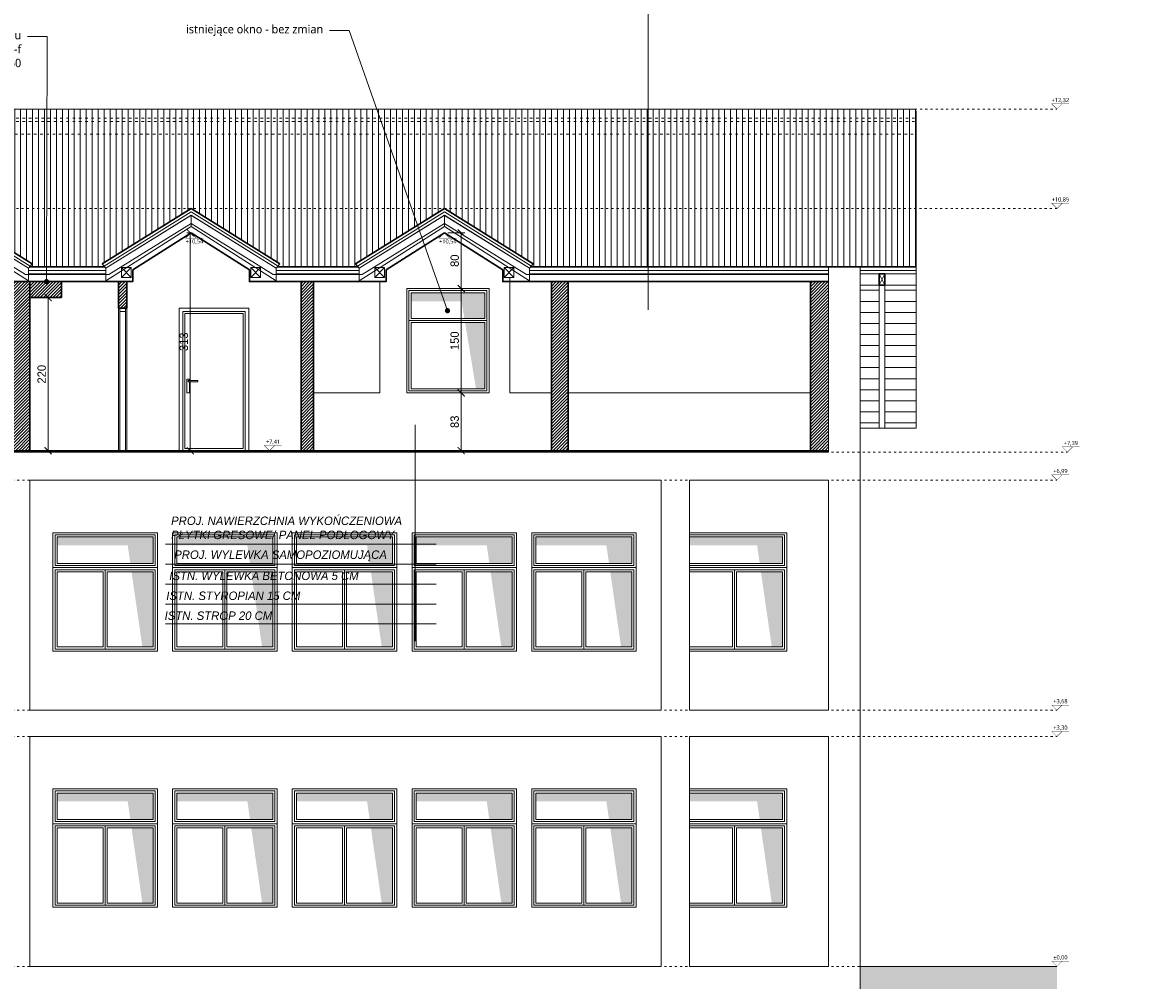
# Model space of a CAD drawing. Header units: millimetres. Extents: x 80301 to 146489, y -78581 to -28273.
# Tile 60 of 135: x 120002 to 121626, y -71313 to -69937. Entities that reach past the tile are written whole.
import ezdxf
from ezdxf import colors
from ezdxf.entities.mleader import LeaderData, LeaderLine
from ezdxf.enums import TextEntityAlignment as Align
from ezdxf.math import Vec2, Vec3

# ---------------------------------------------------------------- set-up
doc = ezdxf.new("R2010")
doc.units = ezdxf.units.MM
doc.linetypes.add('ACAD_ISO03W100', pattern=[30, 12, -18])
doc.layers.get('0').update_dxf_attribs({"lineweight": 0})
doc.layers.add('A-przekrycieram.ART', color=7, linetype='Continuous', lineweight=0, true_color=0xffffff)
doc.layers.add('wypełnienie 2', color=7, linetype='Continuous', lineweight=0, true_color=0x363636)
for name, color, linetype, lineweight in [('OPIS', 4, 'Continuous', 9), ('opis..KF', 250, 'Continuous', 15), ('opis.ART', 20, 'Continuous', 0), ('wymiar..KF', 12, 'Continuous', 5), ('wypełnienie istn..KF', 250, 'Continuous', 0), ('ściana pro..KF', 222, 'Continuous', 30), ('ściany ist..KF', 61, 'Continuous', 5)]:
    doc.layers.add(name, color=color, linetype=linetype, lineweight=lineweight)
doc.layers.add('szraf', color=7, linetype='Continuous', true_color=0xd9d9d9)
doc.styles.add('ARCH', font='segoeuil.ttf')
doc.styles.add('kamil', font='GOTHIC.TTF')
doc.linetypes.add('GRADZINOWANIE', pattern='A,0.00254,-2.54,[134,ltypeshp.shx,S=2.54,R=0,X=-2.54,Y=0],-5.08,[134,ltypeshp.shx,S=2.54,R=180,X=2.54,Y=0],-2.54', length=10.16254)
doc.dimstyles.new('100..KF', dxfattribs={"dimtxt": 12, "dimasz": 10, "dimexe": 5, "dimexo": 5, "dimgap": 3, "dimtad": 1, "dimdec": 1, "dimrnd": 0.5, "dimtxsty": 'kamil', "dimblk": 'ARCHTICK', "dimcen": 0, "dimclrd": 256, "dimclre": 256, "dimclrt": 256, "dimadec": 0, "dimazin": 0, "dimtfac": 1, "dimtdec": 1, "dimtofl": 0, "dimtmove": 0, "dimatfit": 3, "dimfxl": 10, "dimfxlon": 1, "dimlwd": 0, "dimlwe": 0, "dimarcsym": 0})

# ---------------------------------------------------------------- blocks, each defined once
blk = doc.blocks.new('*U1079')
at = {"layer": 'opis..KF', "linetype": 'ACAD_ISO03W100', "ltscale": 0.5}
blk.add_lwpolyline([(0, 0), (3753.1, 0)], dxfattribs=at)
at = {"layer": 'opis..KF', "const_width": 1}
blk.add_lwpolyline([(3788.1, 15), (3738.1, 15), (3753.1, 0), (3768.1, 15)], dxfattribs=at)
at = {"layer": 'opis..KF', "style": 'ARCH'}
for tag, p in [('±2', (10, 26)), ('±22', (3763.1, 26))]:
    blk.add_attdef(tag, text='', height=12, dxfattribs=at).set_placement(p, align=Align.MIDDLE_CENTER)
blk = doc.blocks.new('*U1183')
at = {"layer": 'opis..KF', "linetype": 'ACAD_ISO03W100', "ltscale": 0.5}
blk.add_lwpolyline([(0, 0), (3200.4, 0)], dxfattribs=at)
at = {"layer": 'opis..KF', "const_width": 1}
blk.add_lwpolyline([(3235.4, 15), (3185.4, 15), (3200.4, 0), (3215.4, 15)], dxfattribs=at)
at = {"layer": 'opis..KF', "style": 'ARCH'}
for tag, p in [('±2', (10, 26)), ('±22', (3210.4, 26))]:
    blk.add_attdef(tag, text='', height=12, dxfattribs=at).set_placement(p, align=Align.MIDDLE_CENTER)
blk = doc.blocks.new('*U1557')
at = {"layer": 'A-przekrycieram.ART'}
h = blk.add_hatch(color=256, dxfattribs=at)
h.dxf.hatch_style = 1
h.paths.add_polyline_path([(0, 2970), (6000, 2970), (6000, 0), (0, 0)])
h.paths.add_polyline_path([(200, 2870), (5900, 2870), (5900, 100), (200, 100)], flags=16)
blk = doc.blocks.new('_Dot')
at = {"color": 0, "linetype": 'ByBlock', "lineweight": -2}
blk.add_line((-0.5, 0), (-1, 0), dxfattribs=at)
at = {"color": 0, "linetype": 'ByBlock', "const_width": 0.5}
blk.add_lwpolyline([(-0.25, 0, 1), (0.25, 0, 1)], format="xyb", close=True, dxfattribs=at)
blk = doc.blocks.new('*U1230')
at = {"layer": 'opis..KF', "color": 1, "const_width": 1}
blk.add_lwpolyline([(35, 15), (-15, 15), (0, 0), (15, 15)], dxfattribs=at)
at = {"layer": 'opis..KF', "color": 1, "style": 'ARCH'}
blk.add_attdef('±0,00', text='', height=12, dxfattribs=at).set_placement((10, 26), align=Align.MIDDLE_CENTER)
blk = doc.blocks.new('_ArchTick')
at = {"color": 0, "linetype": 'ByBlock', "const_width": 0.15}
blk.add_lwpolyline([(-0.5, -0.5), (0.5, 0.5)], dxfattribs=at)
blk = doc.blocks.new('*D1551')
at = {"layer": 'Defpoints', "color": 0, "linetype": 'ByBlock', "transparency": 16777216}
for p in [(120036.1, -70331.8), (120038.4, -70331.8), (120036.1, -70551.8)]:
    blk.add_point(p, dxfattribs=at)
at = {"layer": 'wymiar..KF', "linetype": 'Continuous', "lineweight": 0, "transparency": 16777216}
for p, q in [((120038.4, -70331.8), (120043.4, -70331.8)), ((120038.4, -70551.8), (120038.4, -70331.8)), ((120038.4, -70551.8), (120043.4, -70551.8))]:
    blk.add_line(p, q, dxfattribs=at)
at = {"layer": 'wymiar..KF', "linetype": 'ByBlock', "lineweight": 0, "transparency": 16777216, "xscale": 10, "yscale": 10, "zscale": 10}
for p, rotation in [((120038.4, -70331.8), 90), ((120038.4, -70551.8), 270)]:
    blk.add_blockref('_ArchTick', p, dxfattribs=dict(at, rotation=rotation))
at = {"layer": 'wymiar..KF', "linetype": 'ByBlock', "transparency": 16777216, "insert": (120029.1, -70441.8), "char_height": 12, "attachment_point": 5, "rotation": 90, "style": 'kamil'}
blk.add_mtext('220', dxfattribs=at)
blk = doc.blocks.new('*D1553')
at = {"layer": 'Defpoints', "color": 0, "linetype": 'ByBlock', "transparency": 16777216}
for p in [(120624.3, -70468.7), (120631.9, -70468.7), (120624.3, -70551.8)]:
    blk.add_point(p, dxfattribs=at)
at = {"layer": 'wymiar..KF', "linetype": 'Continuous', "lineweight": 0, "transparency": 16777216}
for p, q in [((120629.3, -70468.7), (120636.9, -70468.7)), ((120631.9, -70551.8), (120631.9, -70468.7)), ((120629.3, -70551.8), (120636.9, -70551.8))]:
    blk.add_line(p, q, dxfattribs=at)
at = {"layer": 'wymiar..KF', "linetype": 'ByBlock', "lineweight": 0, "transparency": 16777216, "xscale": 10, "yscale": 10, "zscale": 10}
for p, rotation in [((120631.9, -70468.7), 90), ((120631.9, -70551.8), 270)]:
    blk.add_blockref('_ArchTick', p, dxfattribs=dict(at, rotation=rotation))
at = {"layer": 'wymiar..KF', "linetype": 'ByBlock', "transparency": 16777216, "insert": (120622.6, -70510.2), "char_height": 12, "attachment_point": 5, "rotation": 90, "style": 'kamil'}
blk.add_mtext('83', dxfattribs=at)
blk = doc.blocks.new('*D1554')
at = {"layer": 'Defpoints', "color": 0, "linetype": 'ByBlock', "transparency": 16777216}
for p in [(120631.9, -70318.7), (120671.9, -70318.7), (120624.3, -70468.7)]:
    blk.add_point(p, dxfattribs=at)
at = {"layer": 'wymiar..KF', "linetype": 'Continuous', "lineweight": 0, "transparency": 16777216}
for p, q in [((120651.9, -70318.7), (120626.9, -70318.7)), ((120631.9, -70468.7), (120631.9, -70318.7)), ((120629.3, -70468.7), (120636.9, -70468.7))]:
    blk.add_line(p, q, dxfattribs=at)
at = {"layer": 'wymiar..KF', "linetype": 'ByBlock', "lineweight": 0, "transparency": 16777216, "xscale": 10, "yscale": 10, "zscale": 10}
for p, rotation in [((120631.9, -70318.7), 90), ((120631.9, -70468.7), 270)]:
    blk.add_blockref('_ArchTick', p, dxfattribs=dict(at, rotation=rotation))
at = {"layer": 'wymiar..KF', "linetype": 'ByBlock', "transparency": 16777216, "insert": (120622.6, -70393.7), "char_height": 12, "attachment_point": 5, "rotation": 90, "style": 'kamil'}
blk.add_mtext('150', dxfattribs=at)
blk = doc.blocks.new('*D1555')
at = {"layer": 'Defpoints', "color": 0, "linetype": 'ByBlock', "transparency": 16777216}
for p in [(120607.8, -70238.7), (120631.9, -70238.7), (120671.9, -70318.7)]:
    blk.add_point(p, dxfattribs=at)
at = {"layer": 'wymiar..KF', "linetype": 'Continuous', "lineweight": 0, "transparency": 16777216}
for p, q in [((120612.8, -70238.7), (120636.9, -70238.7)), ((120631.9, -70318.7), (120631.9, -70238.7)), ((120651.9, -70318.7), (120626.9, -70318.7))]:
    blk.add_line(p, q, dxfattribs=at)
at = {"layer": 'wymiar..KF', "linetype": 'ByBlock', "lineweight": 0, "transparency": 16777216, "xscale": 10, "yscale": 10, "zscale": 10}
for p, rotation in [((120631.9, -70238.7), 90), ((120631.9, -70318.7), 270)]:
    blk.add_blockref('_ArchTick', p, dxfattribs=dict(at, rotation=rotation))
at = {"layer": 'wymiar..KF', "linetype": 'ByBlock', "transparency": 16777216, "insert": (120622.6, -70278.7), "char_height": 12, "attachment_point": 5, "rotation": 90, "style": 'kamil'}
blk.add_mtext('80', dxfattribs=at)
blk = doc.blocks.new('*D1556')
at = {"layer": 'Defpoints', "color": 0, "linetype": 'ByBlock', "transparency": 16777216}
for p in [(120243.8, -70238.7), (120242.7, -70551.8), (120243.8, -70551.8)]:
    blk.add_point(p, dxfattribs=at)
at = {"layer": 'wymiar..KF', "linetype": 'Continuous', "lineweight": 0, "transparency": 16777216}
for p, q in [((120242.7, -70238.7), (120237.7, -70238.7)), ((120242.7, -70238.7), (120242.7, -70551.8)), ((120242.7, -70551.8), (120237.7, -70551.8))]:
    blk.add_line(p, q, dxfattribs=at)
at = {"layer": 'wymiar..KF', "linetype": 'ByBlock', "lineweight": 0, "transparency": 16777216, "xscale": 10, "yscale": 10, "zscale": 10}
for p, rotation in [((120242.7, -70238.7), 90), ((120242.7, -70551.8), 270)]:
    blk.add_blockref('_ArchTick', p, dxfattribs=dict(at, rotation=rotation))
at = {"layer": 'wymiar..KF', "linetype": 'ByBlock', "transparency": 16777216, "insert": (120233.4, -70395.2), "char_height": 12, "attachment_point": 5, "rotation": 90, "style": 'kamil'}
blk.add_mtext('313', dxfattribs=at)

msp = doc.modelspace()

# ---------------------------------------------------------------- hatches: boundary and pattern name
at = {"linetype": 'ByBlock', "lineweight": 9}
h = msp.add_hatch(dxfattribs=at)
h.set_pattern_fill('ANSI31', color=9, scale=2.7, angle=45)
h.set_pattern_definition([(90, (24226.912, -30491.4316), (-8.5725, 2e-15), [])])
h.paths.add_polyline_path([(119596.76, -70080.21), (119596.76, -70287.7), (119763.77, -70287.7), (119760.13, -70283.07), (119887.73, -70203.7), (120015.34, -70283.07), (120011.69, -70287.7), (120119.8, -70287.7), (120116.16, -70283.07), (120243.76, -70203.7), (120371.37, -70283.07), (120367.72, -70287.7), (120483.8, -70287.7), (120480.16, -70283.07), (120607.76, -70203.7), (120735.37, -70283.07), (120731.72, -70287.7), (121285.76, -70287.7), (121285.76, -70060.88), (119634.51, -70060.88)])
h = msp.add_hatch(dxfattribs=at)
h.set_pattern_fill('ANSI31', color=9, scale=5, angle=135)
h.set_pattern_definition([(180, (34942.737, -25537.914), (-6e-15, -15.875), [])])
h.paths.add_polyline_path([(121232.4, -70313.69), (121205.31, -70313.69), (121205.31, -70519.24), (121232.4, -70519.24)])
h.paths.add_polyline_path([(121285.76, -70313.69), (121240.4, -70313.69), (121240.4, -70519.24), (121285.76, -70519.24)])
at = {"layer": 'szraf', "linetype": 'ByBlock'}
h = msp.add_hatch(dxfattribs=at)
h.set_pattern_fill('ANSI38', color=9, scale=5)
h.set_pattern_definition([(45, (24226.912, -30504.432), (-11.2253202, 11.2253202), []), (135, (24226.912, -30504.432), (-33.6759605, 11.2253202), [39.6875, -23.8125])])
h.paths.add_polyline_path([(117121.14, -71292.7), (117121.14, -71686.18), (121487.2, -71686.18), (121487.94, -71292.7), (121205.31, -71292.7), (121205.31, -71492.7), (121159.76, -71492.7), (121159.76, -71332.7), (119580.76, -71332.7), (119580.76, -71492.7), (119550.76, -71492.7), (119550.76, -71332.7), (119198.76, -71332.7), (119198.76, -71342.7), (119170.76, -71342.7), (119170.76, -71332.7), (118428.76, -71332.7), (118428.76, -71492.7), (118398.76, -71492.7), (118398.76, -71332.7), (117810.76, -71332.7), (117810.76, -71492.06), (117764.76, -71492.06), (117764.76, -71292.7)])
at = {"layer": 'wypełnienie 2', "linetype": 'ByBlock', "transparency": 33554595}
h = msp.add_hatch(dxfattribs=at)
h.set_pattern_fill('ANSI31', color=256)
h.paths.add_polyline_path([(119751.71, -70314.7), (119596.62, -70314.7), (119596.62, -70316.7), (119751.71, -70316.7)])
h.paths.add_polyline_path([(119751.71, -70308.83), (119596.61, -70308.83), (119596.62, -70314.7), (119751.71, -70314.7)])
h.paths.add_polyline_path([(119763.71, -70308.83), (119751.71, -70308.83), (119751.71, -70346.79), (119763.71, -70346.79)])
h.paths.add_polyline_path([(120057.76, -70308.83), (120012.27, -70308.83), (120012.27, -70331.79), (120057.76, -70331.79)])
h.paths.add_polyline_path([(120151.37, -70308.83), (120141.93, -70308.83), (120139.35, -70308.83), (120139.35, -70346.79), (120151.37, -70346.79)])
h.paths.add_polyline_path([(120012.27, -70308.83), (119971.56, -70308.83), (119971.56, -70291.95), (119959.94, -70284.57), (119959.94, -70551.79), (120012.27, -70551.79)])
h = msp.add_hatch(dxfattribs=at)
h.set_pattern_fill('ANSI31', color=256)
h.paths.add_polyline_path([(121159.76, -70308.83), (121133.76, -70308.83), (121133.76, -70551.79), (121159.76, -70551.79)])
h.paths.add_polyline_path([(120785.76, -70308.83), (120761.76, -70308.83), (120761.76, -70551.79), (120785.76, -70551.79)])
h.paths.add_polyline_path([(120419.76, -70308.83), (120401.76, -70308.83), (120401.76, -70551.79), (120419.76, -70551.79)])
at = {"layer": 'wypełnienie istn..KF', "true_color": 0xe0e0e0}
h = msp.add_hatch(color=254, dxfattribs=at)
h.dxf.hatch_style = 1
h.paths.add_polyline_path([(120665.88, -70324.7), (120559.88, -70324.7), (120559.88, -70337), (120632.46, -70337), (120636.54, -70361.7), (120665.88, -70361.7)])
h.paths.add_polyline_path([(120665.88, -70367.7), (120637.53, -70367.7), (120653.19, -70462.7), (120665.88, -70462.7)])
h = msp.add_hatch(color=254, dxfattribs=at)
h.dxf.hatch_style = 1
h.paths.add_polyline_path([(120189.36, -70675.7), (120051.35, -70675.7), (120051.35, -70687.76), (120152.76, -70687.76), (120156.5, -70713.7), (120189.36, -70713.7)])
h.paths.add_polyline_path([(120189.36, -70725.7), (120158.23, -70725.7), (120173.79, -70833.7), (120189.36, -70833.7)])
h = msp.add_hatch(color=254, dxfattribs=at)
h.dxf.hatch_style = 1
h.paths.add_polyline_path([(120361.32, -70675.7), (120223.31, -70675.7), (120223.31, -70687.76), (120324.72, -70687.76), (120328.46, -70713.7), (120361.32, -70713.7)])
h.paths.add_polyline_path([(120361.32, -70725.7), (120330.19, -70725.7), (120345.76, -70833.7), (120361.32, -70833.7)])
h = msp.add_hatch(color=254, dxfattribs=at)
h.dxf.hatch_style = 1
h.paths.add_polyline_path([(120533.28, -70675.7), (120395.27, -70675.7), (120395.27, -70687.76), (120496.68, -70687.76), (120500.42, -70713.7), (120533.28, -70713.7)])
h.paths.add_polyline_path([(120533.28, -70725.7), (120502.15, -70725.7), (120517.71, -70833.7), (120533.28, -70833.7)])
h = msp.add_hatch(color=254, dxfattribs=at)
h.dxf.hatch_style = 1
h.paths.add_polyline_path([(120705.24, -70675.7), (120567.23, -70675.7), (120567.23, -70687.76), (120668.64, -70687.76), (120672.38, -70713.7), (120705.24, -70713.7)])
h.paths.add_polyline_path([(120705.24, -70725.7), (120674.1, -70725.7), (120689.67, -70833.7), (120705.24, -70833.7)])
h = msp.add_hatch(color=254, dxfattribs=at)
h.dxf.hatch_style = 1
h.paths.add_polyline_path([(120877.19, -70675.7), (120739.19, -70675.7), (120739.19, -70687.76), (120840.59, -70687.76), (120844.33, -70713.7), (120877.19, -70713.7)])
h.paths.add_polyline_path([(120877.19, -70725.7), (120846.06, -70725.7), (120861.63, -70833.7), (120877.19, -70833.7)])
h = msp.add_hatch(color=254, dxfattribs=at)
h.dxf.hatch_style = 1
h.paths.add_polyline_path([(121093.69, -70675.7), (120959.76, -70675.7), (120959.76, -70687.76), (121057.1, -70687.76), (121060.84, -70713.7), (121093.69, -70713.7)])
h.paths.add_polyline_path([(121093.69, -70725.7), (121062.56, -70725.7), (121078.13, -70833.7), (121093.69, -70833.7)])
h = msp.add_hatch(color=254, dxfattribs=at)
h.dxf.hatch_style = 1
h.paths.add_polyline_path([(120189.36, -71043.7), (120051.35, -71043.7), (120051.35, -71055.76), (120152.76, -71055.76), (120156.5, -71081.7), (120189.36, -71081.7)])
h.paths.add_polyline_path([(120189.36, -71093.7), (120158.23, -71093.7), (120173.79, -71201.7), (120189.36, -71201.7)])
h = msp.add_hatch(color=254, dxfattribs=at)
h.dxf.hatch_style = 1
h.paths.add_polyline_path([(120361.32, -71043.7), (120223.31, -71043.7), (120223.31, -71055.76), (120324.72, -71055.76), (120328.46, -71081.7), (120361.32, -71081.7)])
h.paths.add_polyline_path([(120361.32, -71093.7), (120330.19, -71093.7), (120345.76, -71201.7), (120361.32, -71201.7)])
h = msp.add_hatch(color=254, dxfattribs=at)
h.dxf.hatch_style = 1
h.paths.add_polyline_path([(120533.28, -71043.7), (120395.27, -71043.7), (120395.27, -71055.76), (120496.68, -71055.76), (120500.42, -71081.7), (120533.28, -71081.7)])
h.paths.add_polyline_path([(120533.28, -71093.7), (120502.15, -71093.7), (120517.71, -71201.7), (120533.28, -71201.7)])
h = msp.add_hatch(color=254, dxfattribs=at)
h.dxf.hatch_style = 1
h.paths.add_polyline_path([(120705.24, -71043.7), (120567.23, -71043.7), (120567.23, -71055.76), (120668.64, -71055.76), (120672.38, -71081.7), (120705.24, -71081.7)])
h.paths.add_polyline_path([(120705.24, -71093.7), (120674.1, -71093.7), (120689.67, -71201.7), (120705.24, -71201.7)])
h = msp.add_hatch(color=254, dxfattribs=at)
h.dxf.hatch_style = 1
h.paths.add_polyline_path([(120877.19, -71043.7), (120739.19, -71043.7), (120739.19, -71055.76), (120840.59, -71055.76), (120844.33, -71081.7), (120877.19, -71081.7)])
h.paths.add_polyline_path([(120877.19, -71093.7), (120846.06, -71093.7), (120861.63, -71201.7), (120877.19, -71201.7)])
h = msp.add_hatch(color=254, dxfattribs=at)
h.dxf.hatch_style = 1
h.paths.add_polyline_path([(121093.69, -71043.7), (120959.76, -71043.7), (120959.76, -71055.76), (121057.1, -71055.76), (121060.84, -71081.7), (121093.69, -71081.7)])
h.paths.add_polyline_path([(121093.69, -71093.7), (121062.56, -71093.7), (121078.13, -71201.7), (121093.69, -71201.7)])

# ---------------------------------------------------------------- linework, layer by layer
at = {"color": 8, "linetype": 'ACAD_ISO03W100', "ltscale": 0.3, "true_color": 0x787878}
for p, q in [((119623.68, -70073.89), (121285.76, -70073.89)), ((119623.68, -70078.89), (121285.76, -70078.89)), ((119621.95, -70096.68), (121285.76, -70096.68))]:
    msp.add_line(p, q, dxfattribs=at)
at = {"color": 18, "linetype": 'ByBlock', "true_color": 0x000000}
for p, q in [((121232.4, -70313.69), (121240.4, -70297.69)), ((121232.4, -70297.69), (121240.4, -70313.69)), ((121205.31, -70519.24), (121285.76, -70519.24))]:
    msp.add_line(p, q, dxfattribs=at)
msp.add_lwpolyline([(121285.76, -70063.49), (121285.76, -70519.24)], dxfattribs=at)
at = {"layer": 'OPIS', "linetype": 'ByBlock'}
for p, q in [((120900.56, -70349.42), (120900.56, -69696.82)), ((120565.7, -70825.51), (120565.7, -70514.36)), ((120207.15, -70686.2), (120596.12, -70686.2)), ((120207.15, -70714.84), (120596.12, -70714.84)), ((120207.15, -70743.47), (120596.12, -70743.47)), ((120207.15, -70772.11), (120596.12, -70772.11)), ((120207.15, -70800.74), (120596.12, -70800.74))]:
    msp.add_line(p, q, dxfattribs=at)
at = {"layer": 'opis.ART', "color": 152, "linetype": 'ByBlock', "lineweight": 0, "true_color": 0x2776bb}
for p, q in [((120606.57, -70214.2), (120607.76, -70213.46)), ((120612.75, -70216.56), (120607.76, -70213.46)), ((121205.31, -70287.7), (121205.31, -70568.7))]:
    msp.add_line(p, q, dxfattribs=at)
at = {"layer": 'ściana pro..KF', "linetype": 'ByBlock'}
for p, q in [((120243.76, -70238.7), (120159.93, -70291.95)), ((120243.76, -70238.7), (120327.59, -70291.95)), ((120607.76, -70238.7), (120523.93, -70291.95)), ((120607.76, -70238.7), (120691.59, -70291.95)), ((120159.93, -70308.83), (119971.56, -70308.83)), ((120012.27, -70551.79), (120012.27, -70308.83)), ((120057.76, -70331.79), (120057.76, -70308.83)), ((120523.93, -70308.83), (120327.59, -70308.83)), ((120523.93, -70308.83), (120327.59, -70308.83)), ((120401.76, -70551.79), (120401.76, -70308.83)), ((120419.76, -70551.79), (120419.76, -70308.83)), ((121159.76, -70308.83), (120691.59, -70308.83)), ((121159.76, -70308.83), (120691.59, -70308.83)), ((121159.76, -70308.83), (120691.59, -70308.83)), ((120761.76, -70551.79), (120761.76, -70308.83)), ((120785.76, -70551.79), (120785.76, -70308.83)), ((121133.76, -70551.79), (121133.76, -70308.83)), ((120057.76, -70331.79), (120012.27, -70331.79)), ((121159.76, -70551.79), (119596.76, -70551.79))]:
    msp.add_line(p, q, dxfattribs=at)
at = {"layer": 'ściana pro..KF'}
for p, q in [((120011.69, -70287.7), (120119.8, -70287.7)), ((120367.72, -70287.7), (120483.8, -70287.7)), ((120731.72, -70287.7), (121285.76, -70287.7)), ((120139.35, -70346.79), (120139.35, -70308.83)), ((120151.37, -70346.79), (120151.37, -70308.83)), ((120151.37, -70346.79), (120139.35, -70346.79))]:
    msp.add_line(p, q, dxfattribs=at)
at = {"layer": 'ściana pro..KF', "color": 253, "lineweight": 9, "true_color": 0xadadad}
msp.add_line((121205.31, -70313.69), (121285.76, -70313.69), dxfattribs=at)
at = {"layer": 'ściana pro..KF', "lineweight": 9}
for p, q in [((120139.35, -70346.79), (120139.35, -70551.79)), ((120151.37, -70346.79), (120151.37, -70551.79))]:
    msp.add_line(p, q, dxfattribs=at)
at = {"layer": 'ściana pro..KF', "linetype": 'ByBlock', "lineweight": 13}
for p, q in [((120141.51, -70351.79), (120141.51, -70551.79)), ((120149.51, -70351.79), (120149.51, -70551.79))]:
    msp.add_line(p, q, dxfattribs=at)
at = {"layer": 'ściana pro..KF', "color": 8, "lineweight": 9, "true_color": 0x737373}
for p, q in [((120514.8, -70468.72), (120419.76, -70468.72)), ((120761.76, -70468.72), (120701.76, -70468.72)), ((121133.76, -70468.72), (120785.76, -70468.72))]:
    msp.add_line(p, q, dxfattribs=at)
at = {"layer": 'ściana pro..KF'}
for points in [[(119760.13, -70283.07), (119887.73, -70203.7), (120015.34, -70283.07)], [(120116.16, -70283.07), (120243.76, -70203.7), (120371.37, -70283.07)], [(120480.16, -70283.07), (120607.76, -70203.7), (120735.37, -70283.07)], [(120141.93, -70308.83), (120141.93, -70308.83), (120141.93, -70308.83), (120159.93, -70308.83), (120159.93, -70291.95)], [(120345.59, -70308.83), (120345.59, -70308.83), (120327.59, -70308.83), (120327.59, -70291.95)], [(120505.93, -70308.83), (120505.93, -70308.83), (120505.93, -70308.83), (120523.93, -70308.83), (120523.93, -70291.95)], [(120718.71, -70308.83), (120709.59, -70308.83), (120691.59, -70308.83), (120691.59, -70291.95)]]:
    msp.add_lwpolyline(points, dxfattribs=at)
at = {"layer": 'ściana pro..KF', "color": 8, "lineweight": 9, "true_color": 0x737373}
for points in [[(120701.76, -70468.72), (120701.76, -70302.7)], [(120514.8, -70468.72), (120514.8, -70308.83)], [(120326.71, -70551.79), (120326.71, -70346.79), (120226.71, -70346.79), (120226.71, -70551.79)], [(120321.71, -70551.79), (120321.71, -70351.79), (120231.71, -70351.79), (120231.71, -70551.79)], [(120241.71, -70450.79), (120241.71, -70448.79), (120237.71, -70448.79), (120237.71, -70468.79), (120241.71, -70468.79), (120241.71, -70452.79)], [(120045.35, -70719.7), (120045.35, -70669.7), (120195.36, -70669.7), (120195.36, -70719.7), (120045.35, -70719.7)], [(120217.31, -70719.7), (120217.31, -70669.7), (120367.32, -70669.7), (120367.32, -70719.7), (120217.31, -70719.7)], [(120389.27, -70719.7), (120389.27, -70669.7), (120539.28, -70669.7), (120539.28, -70719.7), (120389.27, -70719.7)], [(120561.23, -70719.7), (120561.23, -70669.7), (120711.24, -70669.7), (120711.24, -70719.7), (120561.23, -70719.7)], [(120733.19, -70719.7), (120733.19, -70669.7), (120883.19, -70669.7), (120883.19, -70719.7), (120733.19, -70719.7)], [(120959.76, -70669.7), (121099.69, -70669.7), (121099.69, -70719.7), (120959.76, -70719.7)], [(120959.76, -70672.7), (121096.69, -70672.7), (121096.69, -70716.7), (120959.76, -70716.7)], [(120959.76, -70675.7), (121093.69, -70675.7), (121093.69, -70713.7), (120959.76, -70713.7)], [(120959.76, -70839.7), (121099.69, -70839.7), (121099.69, -70719.7), (120959.76, -70719.7)], [(120959.76, -70836.7), (121096.69, -70836.7), (121096.69, -70722.7), (120959.76, -70722.7)], [(120959.76, -70836.7), (121024.69, -70836.7), (121024.69, -70722.7), (120959.76, -70722.7)], [(120959.76, -70833.7), (121021.69, -70833.7), (121021.69, -70725.7), (120959.76, -70725.7)], [(120045.35, -71087.7), (120045.35, -71037.7), (120195.36, -71037.7), (120195.36, -71087.7), (120045.35, -71087.7)], [(120217.31, -71087.7), (120217.31, -71037.7), (120367.32, -71037.7), (120367.32, -71087.7), (120217.31, -71087.7)], [(120389.27, -71087.7), (120389.27, -71037.7), (120539.28, -71037.7), (120539.28, -71087.7), (120389.27, -71087.7)], [(120561.23, -71087.7), (120561.23, -71037.7), (120711.24, -71037.7), (120711.24, -71087.7), (120561.23, -71087.7)], [(120733.19, -71087.7), (120733.19, -71037.7), (120883.19, -71037.7), (120883.19, -71087.7), (120733.19, -71087.7)], [(120959.76, -71037.7), (121099.69, -71037.7), (121099.69, -71087.7), (120959.76, -71087.7)], [(120959.76, -71040.7), (121096.69, -71040.7), (121096.69, -71084.7), (120959.76, -71084.7)], [(120959.76, -71043.7), (121093.69, -71043.7), (121093.69, -71081.7), (120959.76, -71081.7)], [(120959.76, -71207.7), (121099.69, -71207.7), (121099.69, -71087.7), (120959.76, -71087.7)], [(120959.76, -71204.7), (121096.69, -71204.7), (121096.69, -71090.7), (120959.76, -71090.7)], [(120959.76, -71204.7), (121024.69, -71204.7), (121024.69, -71090.7), (120959.76, -71090.7)], [(120959.76, -71201.7), (121021.69, -71201.7), (121021.69, -71093.7), (120959.76, -71093.7)]]:
    msp.add_lwpolyline(points, dxfattribs=at)
at = {"layer": 'ściana pro..KF'}
msp.add_lwpolyline([(121232.4, -70313.69), (121240.4, -70313.69), (121240.4, -70297.69), (121232.4, -70297.69)], close=True, dxfattribs=at)
at = {"layer": 'ściana pro..KF', "color": 8, "lineweight": 9, "true_color": 0x737373}
for points in [[(120553.88, -70468.7), (120671.88, -70468.7), (120671.88, -70318.7), (120553.88, -70318.7)], [(120556.88, -70465.7), (120668.88, -70465.7), (120668.88, -70321.7), (120556.88, -70321.7)], [(120668.88, -70321.7), (120556.88, -70321.7), (120556.88, -70364.7), (120668.88, -70364.7)], [(120665.88, -70324.7), (120559.88, -70324.7), (120559.88, -70361.7), (120665.88, -70361.7)], [(120231.71, -70351.79), (120321.71, -70351.79), (120321.71, -70551.79), (120231.71, -70551.79)], [(120234.71, -70354.79), (120318.71, -70354.79), (120318.71, -70548.79), (120234.71, -70548.79)], [(120556.88, -70465.7), (120668.88, -70465.7), (120668.88, -70364.7), (120556.88, -70364.7)], [(120559.88, -70462.7), (120665.88, -70462.7), (120665.88, -70367.7), (120559.88, -70367.7)], [(120239.71, -70450.79), (120253.71, -70450.79), (120253.71, -70452.79), (120239.71, -70452.79)], [(120048.35, -70716.7), (120048.35, -70672.7), (120192.36, -70672.7), (120192.36, -70716.7)], [(120051.35, -70713.7), (120051.35, -70675.7), (120189.36, -70675.7), (120189.36, -70713.7)], [(120220.31, -70716.7), (120220.31, -70672.7), (120364.32, -70672.7), (120364.32, -70716.7)], [(120223.31, -70713.7), (120223.31, -70675.7), (120361.32, -70675.7), (120361.32, -70713.7)], [(120392.27, -70716.7), (120392.27, -70672.7), (120536.28, -70672.7), (120536.28, -70716.7)], [(120395.27, -70713.7), (120395.27, -70675.7), (120533.28, -70675.7), (120533.28, -70713.7)], [(120564.23, -70716.7), (120564.23, -70672.7), (120708.24, -70672.7), (120708.24, -70716.7)], [(120567.23, -70713.7), (120567.23, -70675.7), (120705.24, -70675.7), (120705.24, -70713.7)], [(120736.19, -70716.7), (120736.19, -70672.7), (120880.19, -70672.7), (120880.19, -70716.7)], [(120739.19, -70713.7), (120739.19, -70675.7), (120877.19, -70675.7), (120877.19, -70713.7)], [(120045.35, -70839.7), (120195.36, -70839.7), (120195.36, -70719.7), (120045.35, -70719.7)], [(120048.35, -70836.7), (120192.36, -70836.7), (120192.36, -70722.7), (120048.35, -70722.7)], [(120048.35, -70836.7), (120120.35, -70836.7), (120120.35, -70722.7), (120048.35, -70722.7)], [(120051.35, -70833.7), (120117.35, -70833.7), (120117.35, -70725.7), (120051.35, -70725.7)], [(120120.35, -70836.7), (120192.36, -70836.7), (120192.36, -70722.7), (120120.35, -70722.7)], [(120123.35, -70833.7), (120189.36, -70833.7), (120189.36, -70725.7), (120123.35, -70725.7)], [(120217.31, -70839.7), (120367.32, -70839.7), (120367.32, -70719.7), (120217.31, -70719.7)], [(120220.31, -70836.7), (120364.32, -70836.7), (120364.32, -70722.7), (120220.31, -70722.7)], [(120220.31, -70836.7), (120292.32, -70836.7), (120292.32, -70722.7), (120220.31, -70722.7)], [(120223.31, -70833.7), (120289.32, -70833.7), (120289.32, -70725.7), (120223.31, -70725.7)], [(120292.32, -70836.7), (120364.32, -70836.7), (120364.32, -70722.7), (120292.32, -70722.7)], [(120295.32, -70833.7), (120361.32, -70833.7), (120361.32, -70725.7), (120295.32, -70725.7)], [(120389.27, -70839.7), (120539.28, -70839.7), (120539.28, -70719.7), (120389.27, -70719.7)], [(120392.27, -70836.7), (120536.28, -70836.7), (120536.28, -70722.7), (120392.27, -70722.7)], [(120392.27, -70836.7), (120464.27, -70836.7), (120464.27, -70722.7), (120392.27, -70722.7)], [(120395.27, -70833.7), (120461.27, -70833.7), (120461.27, -70725.7), (120395.27, -70725.7)], [(120464.27, -70836.7), (120536.28, -70836.7), (120536.28, -70722.7), (120464.27, -70722.7)], [(120467.27, -70833.7), (120533.28, -70833.7), (120533.28, -70725.7), (120467.27, -70725.7)], [(120561.23, -70839.7), (120711.24, -70839.7), (120711.24, -70719.7), (120561.23, -70719.7)], [(120564.23, -70836.7), (120708.24, -70836.7), (120708.24, -70722.7), (120564.23, -70722.7)], [(120564.23, -70836.7), (120636.23, -70836.7), (120636.23, -70722.7), (120564.23, -70722.7)], [(120567.23, -70833.7), (120633.23, -70833.7), (120633.23, -70725.7), (120567.23, -70725.7)], [(120636.23, -70836.7), (120708.24, -70836.7), (120708.24, -70722.7), (120636.23, -70722.7)], [(120639.23, -70833.7), (120705.24, -70833.7), (120705.24, -70725.7), (120639.23, -70725.7)], [(120733.19, -70839.7), (120883.19, -70839.7), (120883.19, -70719.7), (120733.19, -70719.7)], [(120736.19, -70836.7), (120880.19, -70836.7), (120880.19, -70722.7), (120736.19, -70722.7)], [(120736.19, -70836.7), (120808.19, -70836.7), (120808.19, -70722.7), (120736.19, -70722.7)], [(120739.19, -70833.7), (120805.19, -70833.7), (120805.19, -70725.7), (120739.19, -70725.7)], [(120808.19, -70836.7), (120880.19, -70836.7), (120880.19, -70722.7), (120808.19, -70722.7)], [(120811.19, -70833.7), (120877.19, -70833.7), (120877.19, -70725.7), (120811.19, -70725.7)], [(121024.69, -70836.7), (121096.69, -70836.7), (121096.69, -70722.7), (121024.69, -70722.7)], [(121027.69, -70833.7), (121093.69, -70833.7), (121093.69, -70725.7), (121027.69, -70725.7)], [(120048.35, -71084.7), (120048.35, -71040.7), (120192.36, -71040.7), (120192.36, -71084.7)], [(120051.35, -71081.7), (120051.35, -71043.7), (120189.36, -71043.7), (120189.36, -71081.7)], [(120220.31, -71084.7), (120220.31, -71040.7), (120364.32, -71040.7), (120364.32, -71084.7)], [(120223.31, -71081.7), (120223.31, -71043.7), (120361.32, -71043.7), (120361.32, -71081.7)], [(120392.27, -71084.7), (120392.27, -71040.7), (120536.28, -71040.7), (120536.28, -71084.7)], [(120395.27, -71081.7), (120395.27, -71043.7), (120533.28, -71043.7), (120533.28, -71081.7)], [(120564.23, -71084.7), (120564.23, -71040.7), (120708.24, -71040.7), (120708.24, -71084.7)], [(120567.23, -71081.7), (120567.23, -71043.7), (120705.24, -71043.7), (120705.24, -71081.7)], [(120736.19, -71084.7), (120736.19, -71040.7), (120880.19, -71040.7), (120880.19, -71084.7)], [(120739.19, -71081.7), (120739.19, -71043.7), (120877.19, -71043.7), (120877.19, -71081.7)], [(120045.35, -71207.7), (120195.36, -71207.7), (120195.36, -71087.7), (120045.35, -71087.7)], [(120048.35, -71204.7), (120192.36, -71204.7), (120192.36, -71090.7), (120048.35, -71090.7)], [(120048.35, -71204.7), (120120.35, -71204.7), (120120.35, -71090.7), (120048.35, -71090.7)], [(120051.35, -71201.7), (120117.35, -71201.7), (120117.35, -71093.7), (120051.35, -71093.7)], [(120120.35, -71204.7), (120192.36, -71204.7), (120192.36, -71090.7), (120120.35, -71090.7)], [(120123.35, -71201.7), (120189.36, -71201.7), (120189.36, -71093.7), (120123.35, -71093.7)], [(120217.31, -71207.7), (120367.32, -71207.7), (120367.32, -71087.7), (120217.31, -71087.7)], [(120220.31, -71204.7), (120364.32, -71204.7), (120364.32, -71090.7), (120220.31, -71090.7)], [(120220.31, -71204.7), (120292.32, -71204.7), (120292.32, -71090.7), (120220.31, -71090.7)], [(120223.31, -71201.7), (120289.32, -71201.7), (120289.32, -71093.7), (120223.31, -71093.7)], [(120292.32, -71204.7), (120364.32, -71204.7), (120364.32, -71090.7), (120292.32, -71090.7)], [(120295.32, -71201.7), (120361.32, -71201.7), (120361.32, -71093.7), (120295.32, -71093.7)], [(120389.27, -71207.7), (120539.28, -71207.7), (120539.28, -71087.7), (120389.27, -71087.7)], [(120392.27, -71204.7), (120536.28, -71204.7), (120536.28, -71090.7), (120392.27, -71090.7)], [(120392.27, -71204.7), (120464.27, -71204.7), (120464.27, -71090.7), (120392.27, -71090.7)], [(120395.27, -71201.7), (120461.27, -71201.7), (120461.27, -71093.7), (120395.27, -71093.7)], [(120464.27, -71204.7), (120536.28, -71204.7), (120536.28, -71090.7), (120464.27, -71090.7)], [(120467.27, -71201.7), (120533.28, -71201.7), (120533.28, -71093.7), (120467.27, -71093.7)], [(120561.23, -71207.7), (120711.24, -71207.7), (120711.24, -71087.7), (120561.23, -71087.7)], [(120564.23, -71204.7), (120708.24, -71204.7), (120708.24, -71090.7), (120564.23, -71090.7)], [(120564.23, -71204.7), (120636.23, -71204.7), (120636.23, -71090.7), (120564.23, -71090.7)], [(120567.23, -71201.7), (120633.23, -71201.7), (120633.23, -71093.7), (120567.23, -71093.7)], [(120636.23, -71204.7), (120708.24, -71204.7), (120708.24, -71090.7), (120636.23, -71090.7)], [(120639.23, -71201.7), (120705.24, -71201.7), (120705.24, -71093.7), (120639.23, -71093.7)], [(120733.19, -71207.7), (120883.19, -71207.7), (120883.19, -71087.7), (120733.19, -71087.7)], [(120736.19, -71204.7), (120880.19, -71204.7), (120880.19, -71090.7), (120736.19, -71090.7)], [(120736.19, -71204.7), (120808.19, -71204.7), (120808.19, -71090.7), (120736.19, -71090.7)], [(120739.19, -71201.7), (120805.19, -71201.7), (120805.19, -71093.7), (120739.19, -71093.7)], [(120808.19, -71204.7), (120880.19, -71204.7), (120880.19, -71090.7), (120808.19, -71090.7)], [(120811.19, -71201.7), (120877.19, -71201.7), (120877.19, -71093.7), (120811.19, -71093.7)], [(121024.69, -71204.7), (121096.69, -71204.7), (121096.69, -71090.7), (121024.69, -71090.7)], [(121027.69, -71201.7), (121093.69, -71201.7), (121093.69, -71093.7), (121027.69, -71093.7)]]:
    msp.add_lwpolyline(points, close=True, dxfattribs=at)
at = {"layer": 'ściana pro..KF', "lineweight": 9}
msp.add_lwpolyline([(121232.4, -70519.24), (121240.4, -70519.24), (121240.4, -70313.69), (121232.4, -70313.69)], close=True, dxfattribs=at)
at = {"layer": 'ściana pro..KF', "linetype": 'ByBlock', "lineweight": 13}
msp.add_lwpolyline([(120141.51, -70346.79), (120149.51, -70346.79), (120149.51, -70351.79), (120141.51, -70351.79)], close=True, dxfattribs=at)
at = {"layer": 'ściany ist..KF', "linetype": 'ByBlock'}
for p, q in [((120242.57, -70214.2), (120243.76, -70213.46)), ((120243.76, -70229.7), (120243.76, -70213.46)), ((120248.75, -70216.56), (120243.76, -70213.46)), ((120607.76, -70229.7), (120607.76, -70213.46)), ((120010.18, -70289.62), (120015.34, -70283.07)), ((120116.16, -70283.07), (120121.31, -70289.62)), ((120366.22, -70289.62), (120371.37, -70283.07)), ((120480.16, -70283.07), (120485.31, -70289.62)), ((120730.22, -70289.62), (120735.37, -70283.07)), ((120010.18, -70292.69), (120121.31, -70292.69)), ((120010.18, -70297.69), (120121.31, -70297.69)), ((120010.18, -70297.69), (120121.31, -70297.69)), ((120143.93, -70302.7), (120157.93, -70288.7)), ((120143.93, -70288.7), (120157.93, -70302.7)), ((120343.59, -70302.7), (120329.59, -70288.7)), ((120343.59, -70288.7), (120329.59, -70302.7)), ((120366.22, -70292.69), (120485.31, -70292.69)), ((120366.22, -70297.69), (120485.31, -70297.69)), ((120366.22, -70297.69), (120485.31, -70297.69)), ((120507.93, -70302.7), (120521.93, -70288.7)), ((120507.93, -70288.7), (120521.93, -70302.7)), ((120707.59, -70302.7), (120693.59, -70288.7)), ((120707.59, -70288.7), (120693.59, -70302.7)), ((120730.22, -70292.69), (121159.76, -70292.69)), ((120730.22, -70297.69), (121159.76, -70297.69)), ((121159.76, -70287.7), (121159.76, -70553.7)), ((121205.31, -70292.69), (121285.76, -70292.69)), ((121205.31, -70297.69), (121285.76, -70297.69)), ((119596.76, -70553.7), (121159.76, -70553.7)), ((120012.26, -70593.93), (120919.26, -70593.93)), ((120012.26, -70593.93), (120012.26, -70924.7)), ((120919.26, -70593.93), (120919.26, -70924.7)), ((120959.76, -70593.93), (121159.76, -70593.93)), ((120959.76, -70593.93), (120959.76, -70924.7)), ((121159.76, -70593.93), (121159.76, -70924.7)), ((120012.26, -70924.7), (120919.26, -70924.7)), ((120959.76, -70924.7), (121159.76, -70924.7)), ((120012.26, -70962.6), (120919.26, -70962.6)), ((120012.26, -70962.6), (120012.26, -71292.7)), ((120919.26, -70962.6), (120919.26, -71292.7)), ((120959.76, -70962.6), (121159.76, -70962.6)), ((120959.76, -70962.6), (120959.76, -71292.7)), ((121159.76, -70962.6), (121159.76, -71292.7)), ((120919.26, -71292.7), (120012.26, -71292.7)), ((121159.76, -71292.7), (120959.76, -71292.7)), ((121487.94, -71292.7), (121205.31, -71292.7))]:
    msp.add_line(p, q, dxfattribs=at)
at = {"layer": 'ściany ist..KF', "color": 40, "linetype": 'GRADZINOWANIE', "lineweight": 0, "ltscale": 1.1}
for p, q in [((120361.71, -70298.6), (120489.81, -70298.6)), ((120725.71, -70298.6), (121159.76, -70298.6))]:
    msp.add_line(p, q, dxfattribs=at)
at = {"layer": 'ściany ist..KF', "linetype": 'ByBlock'}
for points in [[(119158.82, -70274.28), (119634.51, -70060.88), (121285.76, -70060.88)], [(119762.76, -70286.42), (119887.73, -70208.69), (120012.7, -70286.42)], [(119765.28, -70289.62), (119887.73, -70213.46), (120010.18, -70289.62)], [(119888.12, -70213.7), (120010.18, -70289.62), (120010.18, -70307.52), (119887.73, -70229.7)], [(120118.79, -70286.42), (120243.76, -70208.69), (120368.74, -70286.42)], [(120121.31, -70289.62), (120243.76, -70213.46), (120366.22, -70289.62)], [(120243.37, -70213.7), (120121.31, -70289.62), (120121.31, -70307.52), (120243.76, -70229.7)], [(120244.16, -70213.7), (120366.22, -70289.62), (120366.22, -70307.52), (120243.76, -70229.7)], [(120482.79, -70286.42), (120607.76, -70208.69), (120732.74, -70286.42)], [(120485.31, -70289.62), (120607.76, -70213.46), (120730.22, -70289.62)], [(120607.37, -70213.7), (120485.31, -70289.62), (120485.31, -70307.52), (120607.76, -70229.7)], [(120608.16, -70213.7), (120730.22, -70289.62), (120730.22, -70307.52), (120607.76, -70229.7)], [(120121.31, -70307.52), (120243.76, -70229.73)], [(120485.31, -70307.52), (120607.76, -70229.73)], [(120143.93, -70302.7), (120157.93, -70302.7), (120157.93, -70288.7), (120143.93, -70288.7), (120143.93, -70302.7)], [(120343.59, -70302.7), (120329.59, -70302.7), (120329.59, -70288.7), (120343.59, -70288.7), (120343.59, -70302.7)], [(120507.93, -70302.7), (120521.93, -70302.7), (120521.93, -70288.7), (120507.93, -70288.7), (120507.93, -70302.7)], [(120707.59, -70302.7), (120693.59, -70302.7), (120693.59, -70288.7), (120707.59, -70288.7), (120707.59, -70302.7)], [(121159.76, -70287.7), (121205.31, -70287.7), (121205.31, -71492.7)]]:
    msp.add_lwpolyline(points, dxfattribs=at)
at = {"layer": 'ściany ist..KF', "color": 40, "linetype": 'GRADZINOWANIE', "lineweight": 0, "ltscale": 1.1}
for points in [[(119597.96, -70297.69), (119769.78, -70298.6), (119887.73, -70225.24), (120005.68, -70298.6), (120125.81, -70298.6)], [(120125.81, -70298.6), (120243.76, -70225.24), (120361.71, -70298.6)], [(120489.81, -70298.6), (120607.76, -70225.24), (120725.71, -70298.6)]]:
    msp.add_lwpolyline(points, dxfattribs=at)

# ---------------------------------------------------------------- block references
msp.add_blockref('*U1557', (116672.82, -72216.94))
at = {"layer": 'wymiar..KF'}
ref = msp.add_blockref('*U1079', (119611.31, -70060.88), dxfattribs=dict(at, xscale=0.5, yscale=0.5, zscale=0.5))
ref.add_attrib('±22', '+12,32', dxfattribs={"layer": 'opis..KF', "height": 6, "style": 'ARCH'}).set_placement((121492.88, -70047.88), align=Align.MIDDLE_CENTER)
ref = msp.add_blockref('*U1183', (119887.73, -70203.7), dxfattribs=dict(at, xscale=0.5, yscale=0.5, zscale=0.5))
ref.add_attrib('±22', '+10,89', dxfattribs={"layer": 'opis..KF', "height": 6, "style": 'ARCH'}).set_placement((121492.94, -70190.7), align=Align.MIDDLE_CENTER)
ref = msp.add_blockref('*U1230', (120243.71, -70238.7), dxfattribs=dict(at, xscale=-0.5, yscale=0.5, zscale=0.5, rotation=180))
ref.add_attrib('±0,00', '+10,54', dxfattribs={"layer": 'opis..KF', "color": 1, "height": 6, "style": 'ARCH'}).set_placement((120248.71, -70250.88), align=Align.MIDDLE_CENTER)
ref = msp.add_blockref('*U1230', (120607.71, -70238.7), dxfattribs=dict(at, xscale=-0.5, yscale=0.5, zscale=0.5, rotation=180))
ref.add_attrib('±0,00', '+10,54', dxfattribs={"layer": 'opis..KF', "color": 1, "height": 6, "style": 'ARCH'}).set_placement((120612.71, -70250.88), align=Align.MIDDLE_CENTER)
ref = msp.add_blockref('*U1079', (119626.41, -70553.7), dxfattribs=dict(at, xscale=0.5, yscale=0.5, zscale=0.5))
ref.add_attrib('±22', '+7,39', dxfattribs={"layer": 'opis..KF', "height": 6, "style": 'ARCH'}).set_placement((121507.98, -70540.7), align=Align.MIDDLE_CENTER)
at = {"layer": 'wymiar..KF', "xscale": 0.5, "yscale": 0.5, "zscale": 0.5}
msp.add_blockref('*U1230', (120356.57, -70551.7), dxfattribs=at).add_auto_attribs({'±0,00': '+7,41'})
at = {"layer": 'wymiar..KF'}
ref = msp.add_blockref('*U1079', (119611.37, -70593.93), dxfattribs=dict(at, xscale=0.5, yscale=0.5, zscale=0.5))
ref.add_attrib('±22', '+6,99', dxfattribs={"layer": 'opis..KF', "height": 6, "style": 'ARCH'}).set_placement((121492.94, -70580.93), align=Align.MIDDLE_CENTER)
ref = msp.add_blockref('*U1079', (119611.37, -70924.7), dxfattribs=dict(at, xscale=0.5, yscale=0.5, zscale=0.5))
ref.add_attrib('±22', '+3,68', dxfattribs={"layer": 'opis..KF', "height": 6, "style": 'ARCH'}).set_placement((121492.94, -70911.7), align=Align.MIDDLE_CENTER)
ref = msp.add_blockref('*U1079', (119611.37, -70962.6), dxfattribs=dict(at, xscale=0.5, yscale=0.5, zscale=0.5))
ref.add_attrib('±22', '+3,30', dxfattribs={"layer": 'opis..KF', "height": 6, "style": 'ARCH'}).set_placement((121492.94, -70949.6), align=Align.MIDDLE_CENTER)
ref = msp.add_blockref('*U1079', (119611.37, -71292.7), dxfattribs=dict(at, xscale=0.5, yscale=0.5, zscale=0.5))
ref.add_attrib('±22', '±0,00', dxfattribs={"layer": 'opis..KF', "height": 6, "style": 'ARCH'}).set_placement((121492.94, -71279.7), align=Align.MIDDLE_CENTER)

# ---------------------------------------------------------------- texts
at = {"layer": 'opis..KF', "char_height": 12.168, "attachment_point": 5, "style": 'ARCH'}
for s, insert in [('\\pxql;{\\fCentury Gothic|b0|i1|c238|p34;PROJ. NAWIERZCHNIA WYKOŃCZENIOWA\\PPŁYTKI GRESOWE/ PANEL PODŁOGOWY}', (120892.69, -70662.67)), ('{\\fCentury Gothic|b0|i1|c238|p34;PROJ. WYLEWKA SAMOPOZIOMUJĄCA}', (120372.36, -70702.99)), ('{\\fCentury Gothic|b0|i1|c238|p34;ISTN. WYLEWKA BETONOWA 5 CM}', (120348.51, -70731.63)), ('{\\fCentury Gothic|b0|i1|c238|p34;ISTN. STYROPIAN 15 CM}', (120304.43, -70760.26)), ('{\\fCentury Gothic|b0|i1|c238|p34;ISTN. STROP 20 CM}', (120283.06, -70788.89))]:
    msp.add_mtext_dynamic_manual_height_columns(s, width=1355.1294, gutter_width=70, heights=[0], dxfattribs=dict(at, insert=insert))

# ---------------------------------------------------------------- dimensions: what is measured, and where the dimension line sits
at = {"layer": 'wymiar..KF', "linetype": 'ByBlock'}
for base, p1, p2, override, picture, middle in [((120242.72, -70551.79), (120243.76, -70238.7), (120243.76, -70551.79), {"dimfxl": 20}, '*D1556', (120233.42, -70395.25)), ((120631.91, -70238.7), (120671.88, -70318.7), (120607.76, -70238.7), {"dimtmove": 1, "dimfxl": 20}, '*D1555', (120622.61, -70278.7)), ((120631.91, -70318.7), (120624.26, -70468.7), (120671.88, -70318.7), {"dimtmove": 1, "dimfxl": 20}, '*D1554', (120622.61, -70393.7)), ((120038.35, -70331.79), (120036.14, -70551.79), (120036.14, -70331.79), {"dimfxl": 20}, '*D1551', (120029.05, -70441.79)), ((120631.91, -70468.7), (120624.26, -70551.79), (120624.26, -70468.7), {"dimfxl": 20}, '*D1553', (120622.61, -70510.25))]:
    dim = msp.add_linear_dim(base=base, p1=p1, p2=p2, angle=90, dimstyle='100..KF', override=override, dxfattribs=at)
    dim.commit()
    dim.dimension.update_dxf_attribs({"geometry": picture, "text_midpoint": middle})

# ---------------------------------------------------------------- leaders
at = {"layer": 'opis..KF', "lineweight": 9}
ml = msp.add_multileader_mtext('Standard', dxfattribs=at)
ml.set_content('istniejące okno - bez zmian', color=256, style='ARCH')
ml.set_leader_properties(color=256, linetype='ByLayer', lineweight=-1)
ml.set_arrow_properties(name='DOT')
ml.build(insert=Vec2(0, 0))
ml.multileader.update_dxf_attribs({"arrow_head_size": 7.5})
ctx = ml.context
ctx.base_point, ctx.char_height, ctx.arrow_head_size, ctx.landing_gap_size, ctx.plane_origin = Vec3(120231.15, -69948), 12, 7.5, 9, Vec3(119208.79, -70043.37)
ctx.text_align_type = 2
notes = []
notes.append((ctx, [(0, (1, 1, 0), (120471.06, -69948), (-1, 0), 28.39, [(0, [(120612.24, -70350.59)], 0, [])])]))
ctx.mtext.insert, ctx.mtext.alignment, ctx.mtext.flow_direction = Vec3(120433.67, -69939.99), 3, 5
ml = msp.add_multileader_mtext('Standard', dxfattribs=at)
ml.set_content('konstrukcja dachu\\Pobudowana płytami gk-f\\Pw odpornosci ogniowej EI 60', color=256, style='ARCH')
ml.set_leader_properties(color=256, linetype='ByLayer', lineweight=-1)
ml.set_arrow_properties(name='DOT')
ml.build(insert=Vec2(0, 0))
ml.multileader.update_dxf_attribs({"dogleg_length": 28.39, "arrow_head_size": 7.5})
ctx = ml.context
ctx.base_point, ctx.char_height, ctx.arrow_head_size, ctx.landing_gap_size, ctx.plane_origin = Vec3(119785.47, -69956.59), 12, 7.5, 9, Vec3(119080.23, -70015.78)
ctx.text_align_type = 2
notes.append((ctx, [(0, (1, 1, 0), (120037.16, -69956.59), (-1, 0), 28.39, [(0, [(120036.18, -70308.83)], 0, [])])]))
ctx.mtext.insert, ctx.mtext.alignment, ctx.mtext.flow_direction = Vec3(119999.77, -69948.58), 3, 5
for ctx, leaders in notes:
    for number, flags, end, landing, length, lines in leaders:
        leader = LeaderData()
        leader.index, (leader.has_last_leader_line, leader.has_dogleg_vector, leader.attachment_direction) = number, flags
        leader.last_leader_point, leader.dogleg_vector, leader.dogleg_length = Vec3(end), Vec3(landing), length
        for number, points, colour, breaks in lines:
            line = LeaderLine()
            line.index, line.vertices, line.color, line.breaks = number, Vec3.list(points), colors.encode_raw_color(colour), breaks
            leader.lines.append(line)
        ctx.leaders.append(leader)

doc.saveas('drawing.dxf')
